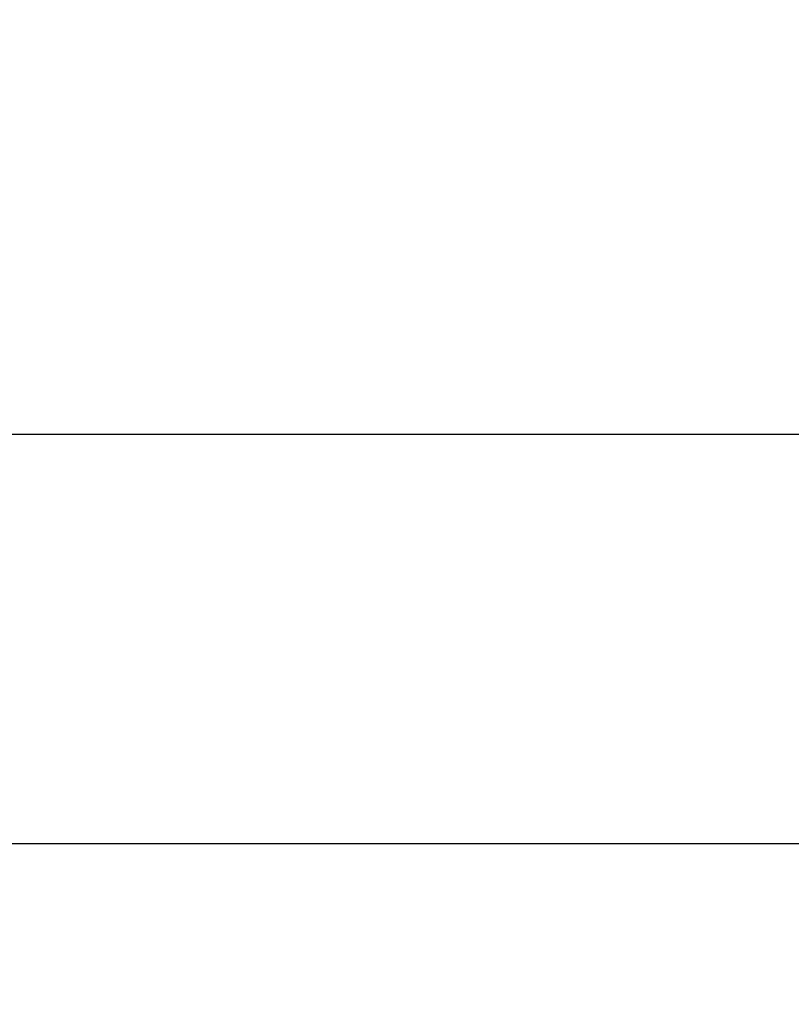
# Model space of a CAD drawing. Header units: millimetres. Extents: x -374129 to 1163271, y -112652 to 695637.
# Tile 116 of 256: x 49080 to 49674, y -32771 to -32013. Entities that reach past the tile are written whole.
import ezdxf
from ezdxf import colors
from ezdxf.entities.mleader import LeaderData, LeaderLine
from ezdxf.math import Vec2, Vec3

# ---------------------------------------------------------------- set-up
doc = ezdxf.new("R2010")
doc.units = ezdxf.units.MM
doc.layers.add('KRT_opisy', color=146, linetype='Continuous')
doc.layers.add('KRT_technologia', color=30, linetype='Continuous')
doc.styles.add('WYMIAR', font='romans.shx', dxfattribs={"width": 0.8})

# ---------------------------------------------------------------- blocks, each defined once
blk = doc.blocks.new('sys napowietrzania')
at = {"layer": 'KRT_technologia', "linetype": 'ByBlock', "lineweight": -2}
for p, q in [((54537.61, -244.26, 904.27), (49754.61, -244.26, 904.27)), ((49754.61, -559.26, 904.27), (54537.61, -559.26, 904.27))]:
    blk.add_line(p, q, dxfattribs=at)

msp = doc.modelspace()

# ---------------------------------------------------------------- block references
msp.add_blockref('sys napowietrzania', (-1019.98, -32087.66, 3070))

# ---------------------------------------------------------------- next in the draw order: leaders
at = {"layer": 'KRT_opisy', "color": 1}
ml = msp.add_multileader_mtext('Standard', dxfattribs=at)
ml.set_content('\\C54;SZAFA AKPIA -DOKŁADNE WYMIARY W TRAKCIE DOBORU I ROZMIESZCZENIA ELEMENTÓW AUTOMATYKI PO UWZGLĘDNIENIU RZECZYWISTYCH POTRZEB MONTAŻOWYCH', style='WYMIAR')
ml.set_leader_properties(color=1)
ml.build(insert=Vec2(0, 0))
ml.multileader.update_dxf_attribs({"text_right_attachment_type": 6, "dogleg_length": 0.36, "arrow_head_size": 200, "scale": 100})
ctx = ml.context
ctx.base_point, ctx.scale, ctx.char_height, ctx.arrow_head_size, ctx.landing_gap_size, ctx.plane_origin = Vec3(32699.33, -27661.99), 100, 200, 200, 9, Vec3(4731.61, -111551.57)
ctx.right_attachment = 6
notes = []
notes.append((ctx, [(0, (1, 1, 0), (32663.33, -27661.99), (1, 0), 36, [(1, [(31840, -32770.64)], 0, [])])]))
ctx.mtext.insert, ctx.mtext.width, ctx.mtext.defined_height, ctx.mtext.flow_direction = Vec3(32708.33, -27561.99), 5517.2638, 1534.23, 5
ctx.mtext.has_bg_fill, ctx.mtext.bg_color, ctx.mtext.bg_scale_factor, ctx.mtext.bg_transparency, ctx.mtext.use_window_bg_color = 1, -1027028792, 1.5, 0, 1
for ctx, leaders in notes:
    for number, flags, end, landing, length, lines in leaders:
        leader = LeaderData()
        leader.index, (leader.has_last_leader_line, leader.has_dogleg_vector, leader.attachment_direction) = number, flags
        leader.last_leader_point, leader.dogleg_vector, leader.dogleg_length = Vec3(end), Vec3(landing), length
        for number, points, colour, breaks in lines:
            line = LeaderLine()
            line.index, line.vertices, line.color, line.breaks = number, Vec3.list(points), colors.encode_raw_color(colour), breaks
            leader.lines.append(line)
        ctx.leaders.append(leader)

doc.saveas('drawing.dxf')
